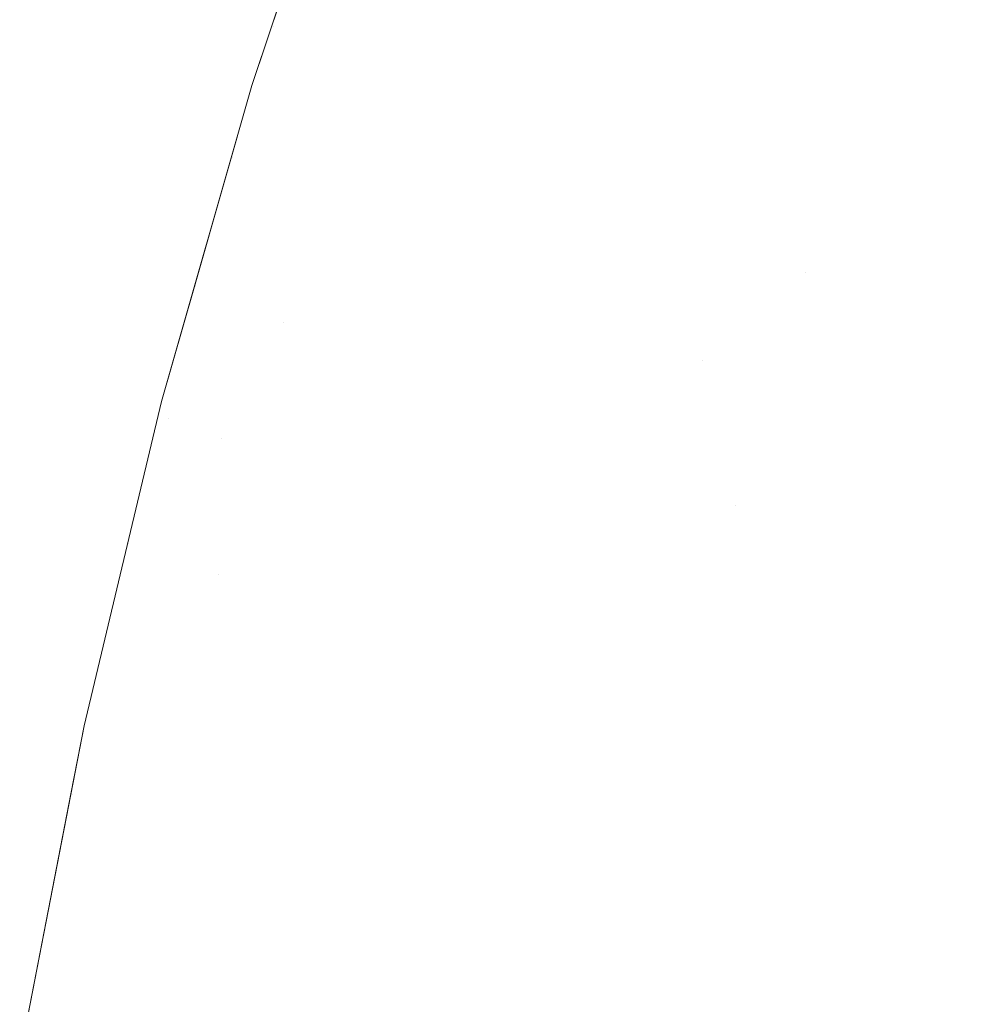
# Model space of a CAD drawing. Header units: centimetres. Extents: x -21.6 to 22.7, y 3.4 to 5.2.
# Tile 53 of 256: x -21.5848 to -21.5706, y 5.1212 to 5.1361. Entities that reach past the tile are written whole.
import ezdxf

# ---------------------------------------------------------------- set-up
doc = ezdxf.new("R2010")
doc.units = ezdxf.units.CM
doc.header["$LTSCALE"] = 2.54
doc.layers.add('Lucido design-1', color=7, linetype='Continuous')

# ---------------------------------------------------------------- blocks, each defined once
blk = doc.blocks.new('Gruppo-4-1')
at = {"color": 7, "linetype": 'Continuous', "lineweight": 9}
for points, invisible_edges in [([(-21.58101, 5.136016, -1872.315514), (-21.579764, 5.139753, -1872.315514), (-21.579764, 5.139753, -1872.915514), (-21.58131, 5.135117, -1872.915514)], 10), ([(-21.580334, 5.13799, -1872.918638), (-21.580988, 5.136004, -1872.918638), (-21.58131, 5.135117, -1872.915514), (-21.579764, 5.139753, -1872.915514)], 11), ([(-21.579764, 5.139753, -1872.315514), (-21.58101, 5.136016, -1872.315514), (-21.580988, 5.136004, -1872.31239), (-21.580334, 5.13799, -1872.31239)], 14), ([(-21.572031, 5.138198, -1872.273762), (-21.572709, 5.136373, -1872.273762), (-21.571732, 5.135863, -1872.27108), (-21.571063, 5.137662, -1872.27108)], 15), ([(-21.571063, 5.137662, -1872.959948), (-21.571732, 5.135863, -1872.959948), (-21.572709, 5.136373, -1872.957266), (-21.572031, 5.138198, -1872.957266)], 15), ([(-21.575956, 5.135839, -1872.282125), (-21.575297, 5.137724, -1872.282125), (-21.576038, 5.13811, -1872.285009), (-21.576704, 5.136207, -1872.285009)], 15), ([(-21.576704, 5.136207, -1872.946019), (-21.576038, 5.13811, -1872.946019), (-21.575297, 5.137724, -1872.948903), (-21.575956, 5.135839, -1872.948903)], 15), ([(-21.580334, 5.13799, -1872.31239), (-21.580988, 5.136004, -1872.31239), (-21.580874, 5.135951, -1872.30927), (-21.580222, 5.137935, -1872.30927)], 15), ([(-21.580222, 5.137935, -1872.921758), (-21.580874, 5.135951, -1872.921758), (-21.580988, 5.136004, -1872.918638), (-21.580334, 5.13799, -1872.918638)], 15), ([(-21.580222, 5.137935, -1872.30927), (-21.580874, 5.135951, -1872.30927), (-21.580686, 5.135864, -1872.30616), (-21.580035, 5.137843, -1872.30616)], 15), ([(-21.580035, 5.137843, -1872.924868), (-21.580686, 5.135864, -1872.924868), (-21.580874, 5.135951, -1872.921758), (-21.580222, 5.137935, -1872.921758)], 15), ([(-21.580035, 5.137843, -1872.30616), (-21.580686, 5.135864, -1872.30616), (-21.580422, 5.135742, -1872.303063), (-21.579773, 5.137714, -1872.303063)], 15), ([(-21.579773, 5.137714, -1872.927965), (-21.580422, 5.135742, -1872.927965), (-21.580686, 5.135864, -1872.924868), (-21.580035, 5.137843, -1872.924868)], 15), ([(-21.579773, 5.137714, -1872.303063), (-21.580422, 5.135742, -1872.303063), (-21.580084, 5.135587, -1872.299984), (-21.579438, 5.13755, -1872.299984)], 15), ([(-21.579438, 5.13755, -1872.931044), (-21.580084, 5.135587, -1872.931044), (-21.580422, 5.135742, -1872.927965), (-21.579773, 5.137714, -1872.927965)], 15), ([(-21.575145, 5.135441, -1872.279288), (-21.574493, 5.137304, -1872.279288), (-21.575297, 5.137724, -1872.282125), (-21.575956, 5.135839, -1872.282125)], 15), ([(-21.575956, 5.135839, -1872.948903), (-21.575297, 5.137724, -1872.948903), (-21.574493, 5.137304, -1872.95174), (-21.575145, 5.135441, -1872.95174)], 15), ([(-21.571063, 5.137662, -1872.27108), (-21.571732, 5.135863, -1872.27108), (-21.570702, 5.135325, -1872.268455), (-21.570044, 5.137098, -1872.268455)], 15), ([(-21.570044, 5.137098, -1872.962573), (-21.570702, 5.135325, -1872.962573), (-21.571732, 5.135863, -1872.959948), (-21.571063, 5.137662, -1872.959948)], 15), ([(-21.579438, 5.13755, -1872.299984), (-21.580084, 5.135587, -1872.299984), (-21.579674, 5.135397, -1872.296927), (-21.579031, 5.13735, -1872.296927)], 15), ([(-21.579031, 5.13735, -1872.934101), (-21.579674, 5.135397, -1872.934101), (-21.580084, 5.135587, -1872.931044), (-21.579438, 5.13755, -1872.931044)], 15), ([(-21.579031, 5.13735, -1872.296927), (-21.579674, 5.135397, -1872.296927), (-21.579191, 5.135174, -1872.293898), (-21.578553, 5.137115, -1872.293898)], 15), ([(-21.578553, 5.137115, -1872.93713), (-21.579191, 5.135174, -1872.93713), (-21.579674, 5.135397, -1872.934101), (-21.579031, 5.13735, -1872.934101)], 15), ([(-21.574274, 5.135013, -1872.276499), (-21.57363, 5.136853, -1872.276499), (-21.574493, 5.137304, -1872.279288), (-21.575145, 5.135441, -1872.279288)], 15), ([(-21.575145, 5.135441, -1872.95174), (-21.574493, 5.137304, -1872.95174), (-21.57363, 5.136853, -1872.954529), (-21.574274, 5.135013, -1872.954529)], 15), ([(-21.578553, 5.137115, -1872.293898), (-21.579191, 5.135174, -1872.293898), (-21.578638, 5.134919, -1872.290899), (-21.578004, 5.136846, -1872.290899)], 15), ([(-21.578004, 5.136846, -1872.940129), (-21.578638, 5.134919, -1872.940129), (-21.579191, 5.135174, -1872.93713), (-21.578553, 5.137115, -1872.93713)], 15), ([(-21.570044, 5.137098, -1872.268455), (-21.570702, 5.135325, -1872.268455), (-21.569622, 5.134762, -1872.26589), (-21.568974, 5.136505, -1872.26589)], 15), ([(-21.568974, 5.136505, -1872.965138), (-21.569622, 5.134762, -1872.965138), (-21.570702, 5.135325, -1872.962573), (-21.570044, 5.137098, -1872.962573)], 15), ([(-21.578004, 5.136846, -1872.290899), (-21.578638, 5.134919, -1872.290899), (-21.578016, 5.134632, -1872.287934), (-21.577388, 5.136543, -1872.287934)], 15), ([(-21.577388, 5.136543, -1872.943094), (-21.578016, 5.134632, -1872.943094), (-21.578638, 5.134919, -1872.940129), (-21.578004, 5.136846, -1872.940129)], 15), ([(-21.573344, 5.134556, -1872.273762), (-21.572709, 5.136373, -1872.273762), (-21.57363, 5.136853, -1872.276499), (-21.574274, 5.135013, -1872.276499)], 15), ([(-21.574274, 5.135013, -1872.954529), (-21.57363, 5.136853, -1872.954529), (-21.572709, 5.136373, -1872.957266), (-21.573344, 5.134556, -1872.957266)], 15), ([(-21.577388, 5.136543, -1872.287934), (-21.578016, 5.134632, -1872.287934), (-21.577327, 5.134314, -1872.285009), (-21.576704, 5.136207, -1872.285009)], 15), ([(-21.576704, 5.136207, -1872.946019), (-21.577327, 5.134314, -1872.946019), (-21.578016, 5.134632, -1872.943094), (-21.577388, 5.136543, -1872.943094)], 15), ([(-21.572358, 5.134072, -1872.27108), (-21.571732, 5.135863, -1872.27108), (-21.572709, 5.136373, -1872.273762), (-21.573344, 5.134556, -1872.273762)], 15), ([(-21.573344, 5.134556, -1872.957266), (-21.572709, 5.136373, -1872.957266), (-21.571732, 5.135863, -1872.959948), (-21.572358, 5.134072, -1872.959948)], 15), ([(-21.576704, 5.136207, -1872.285009), (-21.577327, 5.134314, -1872.285009), (-21.576572, 5.133966, -1872.282125), (-21.575956, 5.135839, -1872.282125)], 15), ([(-21.575956, 5.135839, -1872.948903), (-21.576572, 5.133966, -1872.948903), (-21.577327, 5.134314, -1872.946019), (-21.576704, 5.136207, -1872.946019)], 15), ([(-21.581483, 5.13398, -1872.30927), (-21.580874, 5.135951, -1872.30927), (-21.580988, 5.136004, -1872.31239), (-21.581597, 5.13403, -1872.31239)], 15), ([(-21.58131, 5.135117, -1872.315514), (-21.581597, 5.13403, -1872.31239), (-21.580988, 5.136004, -1872.31239)], 11), ([(-21.58131, 5.135117, -1872.915514), (-21.580988, 5.136004, -1872.918638), (-21.581597, 5.13403, -1872.918638)], 11), ([(-21.581597, 5.13403, -1872.918638), (-21.580988, 5.136004, -1872.918638), (-21.580874, 5.135951, -1872.921758), (-21.581483, 5.13398, -1872.921758)], 15), ([(-21.581293, 5.133898, -1872.30616), (-21.580686, 5.135864, -1872.30616), (-21.580874, 5.135951, -1872.30927), (-21.581483, 5.13398, -1872.30927)], 15), ([(-21.581483, 5.13398, -1872.921758), (-21.580874, 5.135951, -1872.921758), (-21.580686, 5.135864, -1872.924868), (-21.581293, 5.133898, -1872.924868)], 15), ([(-21.580988, 5.136004, -1872.31239), (-21.58101, 5.136016, -1872.315514), (-21.58131, 5.135117, -1872.315514)], 9), ([(-21.58131, 5.135117, -1872.915514), (-21.58131, 5.135117, -1872.315514), (-21.58101, 5.136016, -1872.315514)], 9), ([(-21.581027, 5.133783, -1872.303063), (-21.580422, 5.135742, -1872.303063), (-21.580686, 5.135864, -1872.30616), (-21.581293, 5.133898, -1872.30616)], 15), ([(-21.581293, 5.133898, -1872.924868), (-21.580686, 5.135864, -1872.924868), (-21.580422, 5.135742, -1872.927965), (-21.581027, 5.133783, -1872.927965)], 15), ([(-21.575956, 5.135839, -1872.282125), (-21.576572, 5.133966, -1872.282125), (-21.575755, 5.133589, -1872.279288), (-21.575145, 5.135441, -1872.279288)], 15), ([(-21.575145, 5.135441, -1872.95174), (-21.575755, 5.133589, -1872.95174), (-21.576572, 5.133966, -1872.948903), (-21.575956, 5.135839, -1872.948903)], 15), ([(-21.571319, 5.133562, -1872.268455), (-21.570702, 5.135325, -1872.268455), (-21.571732, 5.135863, -1872.27108), (-21.572358, 5.134072, -1872.27108)], 15), ([(-21.572358, 5.134072, -1872.959948), (-21.571732, 5.135863, -1872.959948), (-21.570702, 5.135325, -1872.962573), (-21.571319, 5.133562, -1872.962573)], 15), ([(-21.580687, 5.133636, -1872.299984), (-21.580084, 5.135587, -1872.299984), (-21.580422, 5.135742, -1872.303063), (-21.581027, 5.133783, -1872.303063)], 15), ([(-21.581027, 5.133783, -1872.927965), (-21.580422, 5.135742, -1872.927965), (-21.580084, 5.135587, -1872.931044), (-21.580687, 5.133636, -1872.931044)], 15), ([(-21.580273, 5.133457, -1872.296927), (-21.579674, 5.135397, -1872.296927), (-21.580084, 5.135587, -1872.299984), (-21.580687, 5.133636, -1872.299984)], 15), ([(-21.580687, 5.133636, -1872.931044), (-21.580084, 5.135587, -1872.931044), (-21.579674, 5.135397, -1872.934101), (-21.580273, 5.133457, -1872.934101)], 15), ([(-21.579786, 5.133246, -1872.293898), (-21.579191, 5.135174, -1872.293898), (-21.579674, 5.135397, -1872.296927), (-21.580273, 5.133457, -1872.296927)], 15), ([(-21.580273, 5.133457, -1872.934101), (-21.579674, 5.135397, -1872.934101), (-21.579191, 5.135174, -1872.93713), (-21.579786, 5.133246, -1872.93713)], 15), ([(-21.575145, 5.135441, -1872.279288), (-21.575755, 5.133589, -1872.279288), (-21.574876, 5.133183, -1872.276499), (-21.574274, 5.135013, -1872.276499)], 15), ([(-21.574274, 5.135013, -1872.954529), (-21.574876, 5.133183, -1872.954529), (-21.575755, 5.133589, -1872.95174), (-21.575145, 5.135441, -1872.95174)], 15), ([(-21.570229, 5.133026, -1872.26589), (-21.569622, 5.134762, -1872.26589), (-21.570702, 5.135325, -1872.268455), (-21.571319, 5.133562, -1872.268455)], 15), ([(-21.571319, 5.133562, -1872.962573), (-21.570702, 5.135325, -1872.962573), (-21.569622, 5.134762, -1872.965138), (-21.570229, 5.133026, -1872.965138)], 15), ([(-21.58131, 5.135117, -1872.915514), (-21.582676, 5.130339, -1872.915514), (-21.582676, 5.130339, -1872.315514), (-21.582178, 5.132079, -1872.315514)], 10), ([(-21.581597, 5.13403, -1872.918638), (-21.582164, 5.13207, -1872.918638), (-21.582676, 5.130339, -1872.915514), (-21.58131, 5.135117, -1872.915514)], 11), ([(-21.58131, 5.135117, -1872.315514), (-21.582178, 5.132079, -1872.315514), (-21.582164, 5.13207, -1872.31239), (-21.581597, 5.13403, -1872.31239)], 14), ([(-21.582178, 5.132079, -1872.315514), (-21.58131, 5.135117, -1872.315514), (-21.58131, 5.135117, -1872.915514)], 10), ([(-21.579229, 5.133005, -1872.290899), (-21.578638, 5.134919, -1872.290899), (-21.579191, 5.135174, -1872.293898), (-21.579786, 5.133246, -1872.293898)], 15), ([(-21.579786, 5.133246, -1872.93713), (-21.579191, 5.135174, -1872.93713), (-21.578638, 5.134919, -1872.940129), (-21.579229, 5.133005, -1872.940129)], 15), ([(-21.578602, 5.132734, -1872.287934), (-21.578016, 5.134632, -1872.287934), (-21.578638, 5.134919, -1872.290899), (-21.579229, 5.133005, -1872.290899)], 15), ([(-21.579229, 5.133005, -1872.940129), (-21.578638, 5.134919, -1872.940129), (-21.578016, 5.134632, -1872.943094), (-21.578602, 5.132734, -1872.943094)], 15), ([(-21.574274, 5.135013, -1872.276499), (-21.574876, 5.133183, -1872.276499), (-21.573938, 5.13275, -1872.273762), (-21.573344, 5.134556, -1872.273762)], 15), ([(-21.573344, 5.134556, -1872.957266), (-21.573938, 5.13275, -1872.957266), (-21.574876, 5.133183, -1872.954529), (-21.574274, 5.135013, -1872.954529)], 15), ([(-21.577908, 5.132434, -1872.285009), (-21.577327, 5.134314, -1872.285009), (-21.578016, 5.134632, -1872.287934), (-21.578602, 5.132734, -1872.287934)], 15), ([(-21.578602, 5.132734, -1872.943094), (-21.578016, 5.134632, -1872.943094), (-21.577327, 5.134314, -1872.946019), (-21.577908, 5.132434, -1872.946019)], 15), ([(-21.573344, 5.134556, -1872.273762), (-21.573938, 5.13275, -1872.273762), (-21.572944, 5.132292, -1872.27108), (-21.572358, 5.134072, -1872.27108)], 15), ([(-21.572358, 5.134072, -1872.959948), (-21.572944, 5.132292, -1872.959948), (-21.573938, 5.13275, -1872.957266), (-21.573344, 5.134556, -1872.957266)], 15), ([(-21.577147, 5.132105, -1872.282125), (-21.576572, 5.133966, -1872.282125), (-21.577327, 5.134314, -1872.285009), (-21.577908, 5.132434, -1872.285009)], 15), ([(-21.577908, 5.132434, -1872.946019), (-21.577327, 5.134314, -1872.946019), (-21.576572, 5.133966, -1872.948903), (-21.577147, 5.132105, -1872.948903)], 15), ([(-21.581597, 5.13403, -1872.31239), (-21.582164, 5.13207, -1872.31239), (-21.582049, 5.132024, -1872.30927), (-21.581483, 5.13398, -1872.30927)], 15), ([(-21.581483, 5.13398, -1872.921758), (-21.582049, 5.132024, -1872.921758), (-21.582164, 5.13207, -1872.918638), (-21.581597, 5.13403, -1872.918638)], 15), ([(-21.572358, 5.134072, -1872.27108), (-21.572944, 5.132292, -1872.27108), (-21.571896, 5.131808, -1872.268455), (-21.571319, 5.133562, -1872.268455)], 15), ([(-21.571319, 5.133562, -1872.962573), (-21.571896, 5.131808, -1872.962573), (-21.572944, 5.132292, -1872.959948), (-21.572358, 5.134072, -1872.959948)], 15), ([(-21.581483, 5.13398, -1872.30927), (-21.582049, 5.132024, -1872.30927), (-21.581857, 5.131946, -1872.30616), (-21.581293, 5.133898, -1872.30616)], 15), ([(-21.581293, 5.133898, -1872.924868), (-21.581857, 5.131946, -1872.924868), (-21.582049, 5.132024, -1872.921758), (-21.581483, 5.13398, -1872.921758)], 15), ([(-21.581293, 5.133898, -1872.30616), (-21.581857, 5.131946, -1872.30616), (-21.581589, 5.131838, -1872.303063), (-21.581027, 5.133783, -1872.303063)], 15), ([(-21.581027, 5.133783, -1872.927965), (-21.581589, 5.131838, -1872.927965), (-21.581857, 5.131946, -1872.924868), (-21.581293, 5.133898, -1872.924868)], 15), ([(-21.576323, 5.131748, -1872.279288), (-21.575755, 5.133589, -1872.279288), (-21.576572, 5.133966, -1872.282125), (-21.577147, 5.132105, -1872.282125)], 15), ([(-21.577147, 5.132105, -1872.948903), (-21.576572, 5.133966, -1872.948903), (-21.575755, 5.133589, -1872.95174), (-21.576323, 5.131748, -1872.95174)], 15), ([(-21.581027, 5.133783, -1872.303063), (-21.581589, 5.131838, -1872.303063), (-21.581247, 5.131699, -1872.299984), (-21.580687, 5.133636, -1872.299984)], 15), ([(-21.580687, 5.133636, -1872.931044), (-21.581247, 5.131699, -1872.931044), (-21.581589, 5.131838, -1872.927965), (-21.581027, 5.133783, -1872.927965)], 15), ([(-21.580687, 5.133636, -1872.299984), (-21.581247, 5.131699, -1872.299984), (-21.58083, 5.13153, -1872.296927), (-21.580273, 5.133457, -1872.296927)], 15), ([(-21.580273, 5.133457, -1872.934101), (-21.58083, 5.13153, -1872.934101), (-21.581247, 5.131699, -1872.931044), (-21.580687, 5.133636, -1872.931044)], 15), ([(-21.575437, 5.131365, -1872.276499), (-21.574876, 5.133183, -1872.276499), (-21.575755, 5.133589, -1872.279288), (-21.576323, 5.131748, -1872.279288)], 15), ([(-21.576323, 5.131748, -1872.95174), (-21.575755, 5.133589, -1872.95174), (-21.574876, 5.133183, -1872.954529), (-21.575437, 5.131365, -1872.954529)], 15), ([(-21.571319, 5.133562, -1872.268455), (-21.571896, 5.131808, -1872.268455), (-21.570797, 5.131301, -1872.26589), (-21.570229, 5.133026, -1872.26589)], 15), ([(-21.570229, 5.133026, -1872.965138), (-21.570797, 5.131301, -1872.965138), (-21.571896, 5.131808, -1872.962573), (-21.571319, 5.133562, -1872.962573)], 15), ([(-21.580273, 5.133457, -1872.296927), (-21.58083, 5.13153, -1872.296927), (-21.58034, 5.131332, -1872.293898), (-21.579786, 5.133246, -1872.293898)], 15), ([(-21.579786, 5.133246, -1872.93713), (-21.58034, 5.131332, -1872.93713), (-21.58083, 5.13153, -1872.934101), (-21.580273, 5.133457, -1872.934101)], 15), ([(-21.579786, 5.133246, -1872.293898), (-21.58034, 5.131332, -1872.293898), (-21.579778, 5.131105, -1872.290899), (-21.579229, 5.133005, -1872.290899)], 15), ([(-21.579229, 5.133005, -1872.940129), (-21.579778, 5.131105, -1872.940129), (-21.58034, 5.131332, -1872.93713), (-21.579786, 5.133246, -1872.93713)], 15), ([(-21.574492, 5.130956, -1872.273762), (-21.573938, 5.13275, -1872.273762), (-21.574876, 5.133183, -1872.276499), (-21.575437, 5.131365, -1872.276499)], 15), ([(-21.575437, 5.131365, -1872.954529), (-21.574876, 5.133183, -1872.954529), (-21.573938, 5.13275, -1872.957266), (-21.574492, 5.130956, -1872.957266)], 15), ([(-21.579229, 5.133005, -1872.290899), (-21.579778, 5.131105, -1872.290899), (-21.579147, 5.13085, -1872.287934), (-21.578602, 5.132734, -1872.287934)], 15), ([(-21.578602, 5.132734, -1872.943094), (-21.579147, 5.13085, -1872.943094), (-21.579778, 5.131105, -1872.940129), (-21.579229, 5.133005, -1872.940129)], 15), ([(-21.570229, 5.133026, -1872.26589), (-21.570797, 5.131301, -1872.26589), (-21.569649, 5.130771, -1872.263387), (-21.569091, 5.132467, -1872.263387)], 15), ([(-21.569091, 5.132467, -1872.967641), (-21.569649, 5.130771, -1872.967641), (-21.570797, 5.131301, -1872.965138), (-21.570229, 5.133026, -1872.965138)], 15), ([(-21.578602, 5.132734, -1872.287934), (-21.579147, 5.13085, -1872.287934), (-21.578447, 5.130567, -1872.285009), (-21.577908, 5.132434, -1872.285009)], 15), ([(-21.577908, 5.132434, -1872.946019), (-21.578447, 5.130567, -1872.946019), (-21.579147, 5.13085, -1872.943094), (-21.578602, 5.132734, -1872.943094)], 15), ([(-21.572944, 5.132292, -1872.27108), (-21.573938, 5.13275, -1872.273762), (-21.574492, 5.130956, -1872.273762)], 11), ([(-21.574492, 5.130956, -1872.957266), (-21.573938, 5.13275, -1872.957266), (-21.572944, 5.132292, -1872.959948)], 11), ([(-21.577908, 5.132434, -1872.285009), (-21.578447, 5.130567, -1872.285009), (-21.577681, 5.130257, -1872.282125), (-21.577147, 5.132105, -1872.282125)], 15), ([(-21.577147, 5.132105, -1872.948903), (-21.577681, 5.130257, -1872.948903), (-21.578447, 5.130567, -1872.946019), (-21.577908, 5.132434, -1872.946019)], 15), ([(-21.573998, 5.128766, -1872.27108), (-21.572944, 5.132292, -1872.27108), (-21.574492, 5.130956, -1872.273762)], 11), ([(-21.574492, 5.130956, -1872.957266), (-21.572944, 5.132292, -1872.959948), (-21.573998, 5.128766, -1872.959948)], 11), ([(-21.573998, 5.128766, -1872.27108), (-21.572934, 5.128336, -1872.268455), (-21.571896, 5.131808, -1872.268455), (-21.572944, 5.132292, -1872.27108)], 15), ([(-21.572944, 5.132292, -1872.959948), (-21.571896, 5.131808, -1872.962573), (-21.572934, 5.128336, -1872.962573), (-21.573998, 5.128766, -1872.959948)], 15), ([(-21.582164, 5.13207, -1872.31239), (-21.583174, 5.128198, -1872.31239), (-21.582573, 5.130082, -1872.30927)], 11), ([(-21.582676, 5.130339, -1872.315514), (-21.583174, 5.128198, -1872.31239), (-21.582164, 5.13207, -1872.31239)], 11), ([(-21.582573, 5.130082, -1872.921758), (-21.583174, 5.128198, -1872.918638), (-21.582164, 5.13207, -1872.918638)], 11), ([(-21.583174, 5.128198, -1872.918638), (-21.582676, 5.130339, -1872.915514), (-21.582164, 5.13207, -1872.918638)], 11), ([(-21.582164, 5.13207, -1872.31239), (-21.582178, 5.132079, -1872.315514), (-21.582676, 5.130339, -1872.315514)], 9), ([(-21.582573, 5.130082, -1872.30927), (-21.582049, 5.132024, -1872.30927), (-21.582164, 5.13207, -1872.31239)], 11), ([(-21.582164, 5.13207, -1872.918638), (-21.582049, 5.132024, -1872.921758), (-21.582573, 5.130082, -1872.921758)], 11), ([(-21.577147, 5.132105, -1872.282125), (-21.577681, 5.130257, -1872.282125), (-21.576851, 5.129921, -1872.279288), (-21.576323, 5.131748, -1872.279288)], 15), ([(-21.576323, 5.131748, -1872.95174), (-21.576851, 5.129921, -1872.95174), (-21.577681, 5.130257, -1872.948903), (-21.577147, 5.132105, -1872.948903)], 15), ([(-21.58238, 5.130009, -1872.30616), (-21.581857, 5.131946, -1872.30616), (-21.582049, 5.132024, -1872.30927), (-21.582573, 5.130082, -1872.30927)], 15), ([(-21.582573, 5.130082, -1872.921758), (-21.582049, 5.132024, -1872.921758), (-21.581857, 5.131946, -1872.924868), (-21.58238, 5.130009, -1872.924868)], 15), ([(-21.582111, 5.129908, -1872.303063), (-21.581589, 5.131838, -1872.303063), (-21.581857, 5.131946, -1872.30616), (-21.58238, 5.130009, -1872.30616)], 15), ([(-21.58238, 5.130009, -1872.924868), (-21.581857, 5.131946, -1872.924868), (-21.581589, 5.131838, -1872.927965), (-21.582111, 5.129908, -1872.927965)], 15), ([(-21.581765, 5.129778, -1872.299984), (-21.581247, 5.131699, -1872.299984), (-21.581589, 5.131838, -1872.303063), (-21.582111, 5.129908, -1872.303063)], 15), ([(-21.582111, 5.129908, -1872.927965), (-21.581589, 5.131838, -1872.927965), (-21.581247, 5.131699, -1872.931044), (-21.581765, 5.129778, -1872.931044)], 15), ([(-21.570797, 5.131301, -1872.26589), (-21.571896, 5.131808, -1872.268455), (-21.572934, 5.128336, -1872.268455), (-21.571818, 5.127884, -1872.26589)], 15), ([(-21.571818, 5.127884, -1872.965138), (-21.572934, 5.128336, -1872.962573), (-21.571896, 5.131808, -1872.962573), (-21.570797, 5.131301, -1872.965138)], 15), ([(-21.58083, 5.13153, -1872.296927), (-21.581247, 5.131699, -1872.299984), (-21.581765, 5.129778, -1872.299984)], 11), ([(-21.581765, 5.129778, -1872.931044), (-21.581247, 5.131699, -1872.931044), (-21.58083, 5.13153, -1872.934101)], 11), ([(-21.576323, 5.131748, -1872.279288), (-21.576851, 5.129921, -1872.279288), (-21.575959, 5.12956, -1872.276499), (-21.575437, 5.131365, -1872.276499)], 15), ([(-21.575437, 5.131365, -1872.954529), (-21.575959, 5.12956, -1872.954529), (-21.576851, 5.129921, -1872.95174), (-21.576323, 5.131748, -1872.95174)], 15), ([(-21.581822, 5.127724, -1872.296927), (-21.58083, 5.13153, -1872.296927), (-21.581765, 5.129778, -1872.299984)], 11), ([(-21.58034, 5.131332, -1872.293898), (-21.58083, 5.13153, -1872.296927), (-21.581822, 5.127724, -1872.296927), (-21.581326, 5.12755, -1872.293898)], 15), ([(-21.581765, 5.129778, -1872.931044), (-21.58083, 5.13153, -1872.934101), (-21.581822, 5.127724, -1872.934101)], 11), ([(-21.581326, 5.12755, -1872.93713), (-21.581822, 5.127724, -1872.934101), (-21.58083, 5.13153, -1872.934101), (-21.58034, 5.131332, -1872.93713)], 15), ([(-21.581326, 5.12755, -1872.293898), (-21.580758, 5.12735, -1872.290899), (-21.579778, 5.131105, -1872.290899), (-21.58034, 5.131332, -1872.293898)], 15), ([(-21.58034, 5.131332, -1872.93713), (-21.579778, 5.131105, -1872.940129), (-21.580758, 5.12735, -1872.940129), (-21.581326, 5.12755, -1872.93713)], 15), ([(-21.575437, 5.131365, -1872.276499), (-21.575959, 5.12956, -1872.276499), (-21.575007, 5.129175, -1872.273762), (-21.574492, 5.130956, -1872.273762)], 15), ([(-21.574492, 5.130956, -1872.957266), (-21.575007, 5.129175, -1872.957266), (-21.575959, 5.12956, -1872.954529), (-21.575437, 5.131365, -1872.954529)], 15), ([(-21.571818, 5.127884, -1872.26589), (-21.570653, 5.127413, -1872.263387), (-21.569649, 5.130771, -1872.263387), (-21.570797, 5.131301, -1872.26589)], 15), ([(-21.570797, 5.131301, -1872.965138), (-21.569649, 5.130771, -1872.967641), (-21.570653, 5.127413, -1872.967641), (-21.571818, 5.127884, -1872.965138)], 15), ([(-21.579147, 5.13085, -1872.287934), (-21.579778, 5.131105, -1872.290899), (-21.580758, 5.12735, -1872.290899), (-21.580118, 5.127126, -1872.287934)], 15), ([(-21.580118, 5.127126, -1872.943094), (-21.580758, 5.12735, -1872.940129), (-21.579778, 5.131105, -1872.940129), (-21.579147, 5.13085, -1872.943094)], 15), ([(-21.574492, 5.130956, -1872.273762), (-21.575007, 5.129175, -1872.273762), (-21.573998, 5.128766, -1872.27108)], 11), ([(-21.573998, 5.128766, -1872.959948), (-21.575007, 5.129175, -1872.957266), (-21.574492, 5.130956, -1872.957266)], 11), ([(-21.580118, 5.127126, -1872.287934), (-21.57941, 5.126877, -1872.285009), (-21.578447, 5.130567, -1872.285009), (-21.579147, 5.13085, -1872.287934)], 15), ([(-21.579147, 5.13085, -1872.943094), (-21.578447, 5.130567, -1872.946019), (-21.57941, 5.126877, -1872.946019), (-21.580118, 5.127126, -1872.943094)], 15), ([(-21.568455, 5.13022, -1872.260948), (-21.569649, 5.130771, -1872.263387), (-21.570653, 5.127413, -1872.263387), (-21.569441, 5.126922, -1872.260948)], 15), ([(-21.569441, 5.126922, -1872.97008), (-21.570653, 5.127413, -1872.967641), (-21.569649, 5.130771, -1872.967641), (-21.568455, 5.13022, -1872.97008)], 15), ([(-21.577681, 5.130257, -1872.282125), (-21.578447, 5.130567, -1872.285009), (-21.57941, 5.126877, -1872.285009), (-21.578634, 5.126605, -1872.282125)], 15), ([(-21.578634, 5.126605, -1872.948903), (-21.57941, 5.126877, -1872.946019), (-21.578447, 5.130567, -1872.946019), (-21.577681, 5.130257, -1872.948903)], 15), ([(-21.583174, 5.128198, -1872.31239), (-21.582676, 5.130339, -1872.315514), (-21.58385, 5.125433, -1872.315514)], 9), ([(-21.58385, 5.125433, -1872.915514), (-21.58385, 5.125433, -1872.315514), (-21.582676, 5.130339, -1872.315514), (-21.582676, 5.130339, -1872.915514)], 5), ([(-21.58385, 5.125433, -1872.915514), (-21.582676, 5.130339, -1872.915514), (-21.583174, 5.128198, -1872.918638)], 10), ([(-21.578634, 5.126605, -1872.282125), (-21.577793, 5.12631, -1872.279288), (-21.576851, 5.129921, -1872.279288), (-21.577681, 5.130257, -1872.282125)], 15), ([(-21.577681, 5.130257, -1872.948903), (-21.576851, 5.129921, -1872.95174), (-21.577793, 5.12631, -1872.95174), (-21.578634, 5.126605, -1872.948903)], 15), ([(-21.583174, 5.128198, -1872.31239), (-21.583057, 5.128157, -1872.30927), (-21.582573, 5.130082, -1872.30927)], 11), ([(-21.582573, 5.130082, -1872.921758), (-21.583057, 5.128157, -1872.921758), (-21.583174, 5.128198, -1872.918638)], 11), ([(-21.582573, 5.130082, -1872.30927), (-21.583057, 5.128157, -1872.30927), (-21.582863, 5.128089, -1872.30616), (-21.58238, 5.130009, -1872.30616)], 15), ([(-21.58238, 5.130009, -1872.924868), (-21.582863, 5.128089, -1872.924868), (-21.583057, 5.128157, -1872.921758), (-21.582573, 5.130082, -1872.921758)], 15), ([(-21.58238, 5.130009, -1872.30616), (-21.582863, 5.128089, -1872.30616), (-21.582592, 5.127994, -1872.303063), (-21.582111, 5.129908, -1872.303063)], 15), ([(-21.582111, 5.129908, -1872.927965), (-21.582592, 5.127994, -1872.927965), (-21.582863, 5.128089, -1872.924868), (-21.58238, 5.130009, -1872.924868)], 15), ([(-21.582111, 5.129908, -1872.303063), (-21.582592, 5.127994, -1872.303063), (-21.582245, 5.127872, -1872.299984), (-21.581765, 5.129778, -1872.299984)], 15), ([(-21.581765, 5.129778, -1872.931044), (-21.582245, 5.127872, -1872.931044), (-21.582592, 5.127994, -1872.927965), (-21.582111, 5.129908, -1872.927965)], 15), ([(-21.575959, 5.12956, -1872.276499), (-21.576851, 5.129921, -1872.279288), (-21.577793, 5.12631, -1872.279288), (-21.576889, 5.125993, -1872.276499)], 15), ([(-21.576889, 5.125993, -1872.954529), (-21.577793, 5.12631, -1872.95174), (-21.576851, 5.129921, -1872.95174), (-21.575959, 5.12956, -1872.954529)], 15), ([(-21.581765, 5.129778, -1872.299984), (-21.582245, 5.127872, -1872.299984), (-21.581822, 5.127724, -1872.296927)], 11), ([(-21.581822, 5.127724, -1872.934101), (-21.582245, 5.127872, -1872.931044), (-21.581765, 5.129778, -1872.931044)], 11), ([(-21.576889, 5.125993, -1872.276499), (-21.575925, 5.125655, -1872.273762), (-21.575007, 5.129175, -1872.273762), (-21.575959, 5.12956, -1872.276499)], 15), ([(-21.575959, 5.12956, -1872.954529), (-21.575007, 5.129175, -1872.957266), (-21.575925, 5.125655, -1872.957266), (-21.576889, 5.125993, -1872.954529)], 15), ([(-21.573998, 5.128766, -1872.27108), (-21.575007, 5.129175, -1872.273762), (-21.575925, 5.125655, -1872.273762), (-21.574903, 5.125296, -1872.27108)], 15), ([(-21.574903, 5.125296, -1872.959948), (-21.575925, 5.125655, -1872.957266), (-21.575007, 5.129175, -1872.957266), (-21.573998, 5.128766, -1872.959948)], 15), ([(-21.574903, 5.125296, -1872.27108), (-21.573826, 5.124918, -1872.268455), (-21.572934, 5.128336, -1872.268455), (-21.573998, 5.128766, -1872.27108)], 15), ([(-21.573998, 5.128766, -1872.959948), (-21.572934, 5.128336, -1872.962573), (-21.573826, 5.124918, -1872.962573), (-21.574903, 5.125296, -1872.959948)], 15), ([(-21.58385, 5.125433, -1872.315514), (-21.584028, 5.124397, -1872.31239), (-21.583174, 5.128198, -1872.31239)], 11), ([(-21.584028, 5.124397, -1872.31239), (-21.58391, 5.124361, -1872.30927), (-21.583057, 5.128157, -1872.30927), (-21.583174, 5.128198, -1872.31239)], 15), ([(-21.583174, 5.128198, -1872.918638), (-21.584028, 5.124397, -1872.918638), (-21.58385, 5.125433, -1872.915514)], 11), ([(-21.583174, 5.128198, -1872.918638), (-21.583057, 5.128157, -1872.921758), (-21.58391, 5.124361, -1872.921758), (-21.584028, 5.124397, -1872.918638)], 15), ([(-21.571818, 5.127884, -1872.26589), (-21.572934, 5.128336, -1872.268455), (-21.573826, 5.124918, -1872.268455), (-21.572695, 5.124521, -1872.26589)], 15), ([(-21.572695, 5.124521, -1872.965138), (-21.573826, 5.124918, -1872.962573), (-21.572934, 5.128336, -1872.962573), (-21.571818, 5.127884, -1872.965138)], 15), ([(-21.582863, 5.128089, -1872.30616), (-21.583057, 5.128157, -1872.30927), (-21.58391, 5.124361, -1872.30927), (-21.583714, 5.124302, -1872.30616)], 15), ([(-21.583714, 5.124302, -1872.924868), (-21.58391, 5.124361, -1872.921758), (-21.583057, 5.128157, -1872.921758), (-21.582863, 5.128089, -1872.924868)], 15), ([(-21.583714, 5.124302, -1872.30616), (-21.58344, 5.12422, -1872.303063), (-21.582592, 5.127994, -1872.303063), (-21.582863, 5.128089, -1872.30616)], 15), ([(-21.582863, 5.128089, -1872.924868), (-21.582592, 5.127994, -1872.927965), (-21.58344, 5.12422, -1872.927965), (-21.583714, 5.124302, -1872.924868)], 15), ([(-21.582245, 5.127872, -1872.299984), (-21.582592, 5.127994, -1872.303063), (-21.58344, 5.12422, -1872.303063), (-21.583089, 5.124115, -1872.299984)], 15), ([(-21.583089, 5.124115, -1872.931044), (-21.58344, 5.12422, -1872.927965), (-21.582592, 5.127994, -1872.927965), (-21.582245, 5.127872, -1872.931044)], 15), ([(-21.583089, 5.124115, -1872.299984), (-21.582662, 5.123987, -1872.296927), (-21.581822, 5.127724, -1872.296927), (-21.582245, 5.127872, -1872.299984)], 15), ([(-21.582245, 5.127872, -1872.931044), (-21.581822, 5.127724, -1872.934101), (-21.582662, 5.123987, -1872.934101), (-21.583089, 5.124115, -1872.931044)], 15), ([(-21.572695, 5.124521, -1872.26589), (-21.571515, 5.124107, -1872.263387), (-21.570653, 5.127413, -1872.263387), (-21.571818, 5.127884, -1872.26589)], 15), ([(-21.571818, 5.127884, -1872.965138), (-21.570653, 5.127413, -1872.967641), (-21.571515, 5.124107, -1872.967641), (-21.572695, 5.124521, -1872.965138)], 15), ([(-21.581326, 5.12755, -1872.293898), (-21.581822, 5.127724, -1872.296927), (-21.582662, 5.123987, -1872.296927), (-21.582161, 5.123836, -1872.293898)], 15), ([(-21.582161, 5.123836, -1872.93713), (-21.582662, 5.123987, -1872.934101), (-21.581822, 5.127724, -1872.934101), (-21.581326, 5.12755, -1872.93713)], 15), ([(-21.582161, 5.123836, -1872.293898), (-21.581586, 5.123664, -1872.290899), (-21.580758, 5.12735, -1872.290899), (-21.581326, 5.12755, -1872.293898)], 15), ([(-21.581326, 5.12755, -1872.93713), (-21.580758, 5.12735, -1872.940129), (-21.581586, 5.123664, -1872.940129), (-21.582161, 5.123836, -1872.93713)], 15), ([(-21.580118, 5.127126, -1872.287934), (-21.580758, 5.12735, -1872.290899), (-21.581586, 5.123664, -1872.290899), (-21.58094, 5.12347, -1872.287934)], 15), ([(-21.58094, 5.12347, -1872.943094), (-21.581586, 5.123664, -1872.940129), (-21.580758, 5.12735, -1872.940129), (-21.580118, 5.127126, -1872.943094)], 15), ([(-21.569441, 5.126922, -1872.260948), (-21.570653, 5.127413, -1872.263387), (-21.571515, 5.124107, -1872.263387), (-21.570287, 5.123676, -1872.260948)], 15), ([(-21.570287, 5.123676, -1872.97008), (-21.571515, 5.124107, -1872.967641), (-21.570653, 5.127413, -1872.967641), (-21.569441, 5.126922, -1872.97008)], 15), ([(-21.58094, 5.12347, -1872.287934), (-21.580224, 5.123255, -1872.285009), (-21.57941, 5.126877, -1872.285009), (-21.580118, 5.127126, -1872.287934)], 15), ([(-21.580118, 5.127126, -1872.943094), (-21.57941, 5.126877, -1872.946019), (-21.580224, 5.123255, -1872.946019), (-21.58094, 5.12347, -1872.943094)], 15), ([(-21.578634, 5.126605, -1872.282125), (-21.57941, 5.126877, -1872.285009), (-21.580224, 5.123255, -1872.285009), (-21.57944, 5.12302, -1872.282125)], 15), ([(-21.57944, 5.12302, -1872.948903), (-21.580224, 5.123255, -1872.946019), (-21.57941, 5.126877, -1872.946019), (-21.578634, 5.126605, -1872.948903)], 15), ([(-21.57944, 5.12302, -1872.282125), (-21.57859, 5.122765, -1872.279288), (-21.577793, 5.12631, -1872.279288), (-21.578634, 5.126605, -1872.282125)], 15), ([(-21.578634, 5.126605, -1872.948903), (-21.577793, 5.12631, -1872.95174), (-21.57859, 5.122765, -1872.95174), (-21.57944, 5.12302, -1872.948903)], 15), ([(-21.576889, 5.125993, -1872.276499), (-21.577793, 5.12631, -1872.279288), (-21.57859, 5.122765, -1872.279288), (-21.577677, 5.122491, -1872.276499)], 15), ([(-21.577677, 5.122491, -1872.954529), (-21.57859, 5.122765, -1872.95174), (-21.577793, 5.12631, -1872.95174), (-21.576889, 5.125993, -1872.954529)], 15), ([(-21.577677, 5.122491, -1872.276499), (-21.576702, 5.122199, -1872.273762), (-21.575925, 5.125655, -1872.273762), (-21.576889, 5.125993, -1872.276499)], 15), ([(-21.576889, 5.125993, -1872.954529), (-21.575925, 5.125655, -1872.957266), (-21.576702, 5.122199, -1872.957266), (-21.577677, 5.122491, -1872.954529)], 15), ([(-21.574903, 5.125296, -1872.27108), (-21.575925, 5.125655, -1872.273762), (-21.576702, 5.122199, -1872.273762), (-21.575669, 5.121889, -1872.27108)], 15), ([(-21.575669, 5.121889, -1872.959948), (-21.576702, 5.122199, -1872.957266), (-21.575925, 5.125655, -1872.957266), (-21.574903, 5.125296, -1872.959948)], 15), ([(-21.58385, 5.125433, -1872.915514), (-21.584823, 5.120417, -1872.915514), (-21.584823, 5.120417, -1872.315514), (-21.58405, 5.124405, -1872.315514)], 10), ([(-21.584738, 5.120673, -1872.918638), (-21.584823, 5.120417, -1872.915514), (-21.58385, 5.125433, -1872.915514), (-21.584028, 5.124397, -1872.918638)], 13), ([(-21.58385, 5.125433, -1872.315514), (-21.58405, 5.124405, -1872.315514), (-21.584028, 5.124397, -1872.31239)], 10), ([(-21.58405, 5.124405, -1872.315514), (-21.58385, 5.125433, -1872.315514), (-21.58385, 5.125433, -1872.915514)], 10), ([(-21.575669, 5.121889, -1872.27108), (-21.57458, 5.121562, -1872.268455), (-21.573826, 5.124918, -1872.268455), (-21.574903, 5.125296, -1872.27108)], 15), ([(-21.574903, 5.125296, -1872.959948), (-21.573826, 5.124918, -1872.962573), (-21.57458, 5.121562, -1872.962573), (-21.575669, 5.121889, -1872.959948)], 15), ([(-21.572695, 5.124521, -1872.26589), (-21.573826, 5.124918, -1872.268455), (-21.57458, 5.121562, -1872.268455), (-21.573438, 5.121219, -1872.26589)], 15), ([(-21.573438, 5.121219, -1872.965138), (-21.57458, 5.121562, -1872.962573), (-21.573826, 5.124918, -1872.962573), (-21.572695, 5.124521, -1872.965138)], 15), ([(-21.573438, 5.121219, -1872.26589), (-21.572245, 5.120861, -1872.263387), (-21.571515, 5.124107, -1872.263387), (-21.572695, 5.124521, -1872.26589)], 15), ([(-21.572695, 5.124521, -1872.965138), (-21.571515, 5.124107, -1872.967641), (-21.572245, 5.120861, -1872.967641), (-21.573438, 5.121219, -1872.965138)], 15), ([(-21.584028, 5.124397, -1872.31239), (-21.58405, 5.124405, -1872.315514), (-21.584823, 5.120417, -1872.315514), (-21.584738, 5.120673, -1872.31239)], 13), ([(-21.584738, 5.120673, -1872.31239), (-21.584619, 5.120643, -1872.30927), (-21.58391, 5.124361, -1872.30927), (-21.584028, 5.124397, -1872.31239)], 15), ([(-21.584028, 5.124397, -1872.918638), (-21.58391, 5.124361, -1872.921758), (-21.584619, 5.120643, -1872.921758), (-21.584738, 5.120673, -1872.918638)], 15), ([(-21.583714, 5.124302, -1872.30616), (-21.58391, 5.124361, -1872.30927), (-21.584619, 5.120643, -1872.30927), (-21.584421, 5.120593, -1872.30616)], 15), ([(-21.584421, 5.120593, -1872.924868), (-21.584619, 5.120643, -1872.921758), (-21.58391, 5.124361, -1872.921758), (-21.583714, 5.124302, -1872.924868)], 15), ([(-21.584421, 5.120593, -1872.30616), (-21.584144, 5.120523, -1872.303063), (-21.58344, 5.12422, -1872.303063), (-21.583714, 5.124302, -1872.30616)], 15), ([(-21.583714, 5.124302, -1872.924868), (-21.58344, 5.12422, -1872.927965), (-21.584144, 5.120523, -1872.927965), (-21.584421, 5.120593, -1872.924868)], 15), ([(-21.583089, 5.124115, -1872.299984), (-21.58344, 5.12422, -1872.303063), (-21.584144, 5.120523, -1872.303063), (-21.58379, 5.120434, -1872.299984)], 15), ([(-21.58379, 5.120434, -1872.931044), (-21.584144, 5.120523, -1872.927965), (-21.58344, 5.12422, -1872.927965), (-21.583089, 5.124115, -1872.931044)], 15), ([(-21.58379, 5.120434, -1872.299984), (-21.58336, 5.120326, -1872.296927), (-21.582662, 5.123987, -1872.296927), (-21.583089, 5.124115, -1872.299984)], 15), ([(-21.583089, 5.124115, -1872.931044), (-21.582662, 5.123987, -1872.934101), (-21.58336, 5.120326, -1872.934101), (-21.58379, 5.120434, -1872.931044)], 15), ([(-21.570287, 5.123676, -1872.260948), (-21.571515, 5.124107, -1872.263387), (-21.572245, 5.120861, -1872.263387), (-21.571004, 5.120489, -1872.260948)], 15), ([(-21.571004, 5.120489, -1872.97008), (-21.572245, 5.120861, -1872.967641), (-21.571515, 5.124107, -1872.967641), (-21.570287, 5.123676, -1872.97008)], 15), ([(-21.582161, 5.123836, -1872.293898), (-21.582662, 5.123987, -1872.296927), (-21.58336, 5.120326, -1872.296927), (-21.582854, 5.120199, -1872.293898)], 15), ([(-21.582854, 5.120199, -1872.93713), (-21.58336, 5.120326, -1872.934101), (-21.582662, 5.123987, -1872.934101), (-21.582161, 5.123836, -1872.93713)], 15), ([(-21.582854, 5.120199, -1872.293898), (-21.582274, 5.120053, -1872.290899), (-21.581586, 5.123664, -1872.290899), (-21.582161, 5.123836, -1872.293898)], 15), ([(-21.582161, 5.123836, -1872.93713), (-21.581586, 5.123664, -1872.940129), (-21.582274, 5.120053, -1872.940129), (-21.582854, 5.120199, -1872.93713)], 15), ([(-21.58094, 5.12347, -1872.287934), (-21.581586, 5.123664, -1872.290899), (-21.582274, 5.120053, -1872.290899), (-21.581622, 5.119889, -1872.287934)], 15), ([(-21.581622, 5.119889, -1872.943094), (-21.582274, 5.120053, -1872.940129), (-21.581586, 5.123664, -1872.940129), (-21.58094, 5.12347, -1872.943094)], 15), ([(-21.571004, 5.120489, -1872.260948), (-21.569718, 5.120103, -1872.258575), (-21.569015, 5.12323, -1872.258575), (-21.570287, 5.123676, -1872.260948)], 15), ([(-21.570287, 5.123676, -1872.97008), (-21.569015, 5.12323, -1872.972454), (-21.569718, 5.120103, -1872.972454), (-21.571004, 5.120489, -1872.97008)], 15), ([(-21.581622, 5.119889, -1872.287934), (-21.5809, 5.119707, -1872.285009), (-21.580224, 5.123255, -1872.285009), (-21.58094, 5.12347, -1872.287934)], 15), ([(-21.58094, 5.12347, -1872.943094), (-21.580224, 5.123255, -1872.946019), (-21.5809, 5.119707, -1872.946019), (-21.581622, 5.119889, -1872.943094)], 15), ([(-21.57944, 5.12302, -1872.282125), (-21.580224, 5.123255, -1872.285009), (-21.5809, 5.119707, -1872.285009), (-21.580109, 5.119508, -1872.282125)], 15), ([(-21.580109, 5.119508, -1872.948903), (-21.5809, 5.119707, -1872.946019), (-21.580224, 5.123255, -1872.946019), (-21.57944, 5.12302, -1872.948903)], 15), ([(-21.580109, 5.119508, -1872.282125), (-21.579251, 5.119292, -1872.279288), (-21.57859, 5.122765, -1872.279288), (-21.57944, 5.12302, -1872.282125)], 15), ([(-21.57944, 5.12302, -1872.948903), (-21.57859, 5.122765, -1872.95174), (-21.579251, 5.119292, -1872.95174), (-21.580109, 5.119508, -1872.948903)], 15), ([(-21.577677, 5.122491, -1872.276499), (-21.57859, 5.122765, -1872.279288), (-21.579251, 5.119292, -1872.279288), (-21.57833, 5.11906, -1872.276499)], 15), ([(-21.57833, 5.11906, -1872.954529), (-21.579251, 5.119292, -1872.95174), (-21.57859, 5.122765, -1872.95174), (-21.577677, 5.122491, -1872.954529)], 15), ([(-21.57833, 5.11906, -1872.276499), (-21.577347, 5.118813, -1872.273762), (-21.576702, 5.122199, -1872.273762), (-21.577677, 5.122491, -1872.276499)], 15), ([(-21.577677, 5.122491, -1872.954529), (-21.576702, 5.122199, -1872.957266), (-21.577347, 5.118813, -1872.957266), (-21.57833, 5.11906, -1872.954529)], 15), ([(-21.575669, 5.121889, -1872.27108), (-21.576702, 5.122199, -1872.273762), (-21.577347, 5.118813, -1872.273762), (-21.576305, 5.118551, -1872.27108)], 15), ([(-21.576305, 5.118551, -1872.959948), (-21.577347, 5.118813, -1872.957266), (-21.576702, 5.122199, -1872.957266), (-21.575669, 5.121889, -1872.959948)], 15), ([(-21.576305, 5.118551, -1872.27108), (-21.575206, 5.118274, -1872.268455), (-21.57458, 5.121562, -1872.268455), (-21.575669, 5.121889, -1872.27108)], 15), ([(-21.575669, 5.121889, -1872.959948), (-21.57458, 5.121562, -1872.962573), (-21.575206, 5.118274, -1872.962573), (-21.576305, 5.118551, -1872.959948)], 15), ([(-21.573438, 5.121219, -1872.26589), (-21.57458, 5.121562, -1872.268455), (-21.575206, 5.118274, -1872.268455), (-21.574054, 5.117984, -1872.26589)], 15), ([(-21.574054, 5.117984, -1872.965138), (-21.575206, 5.118274, -1872.962573), (-21.57458, 5.121562, -1872.962573), (-21.573438, 5.121219, -1872.965138)], 15)]:
    blk.add_3dface(points, dxfattribs=dict(at, invisible_edges=invisible_edges))
blk = doc.blocks.new('Gruppo-5-1')
at = {"color": 7}
blk.add_blockref('Gruppo-4-1', (0, 0), dxfattribs=at)

msp = doc.modelspace()

# ---------------------------------------------------------------- block references
at = {"layer": 'Lucido design-1', "color": 7}
msp.add_blockref('Gruppo-5-1', (0, 0), dxfattribs=at)

doc.saveas('drawing.dxf')
